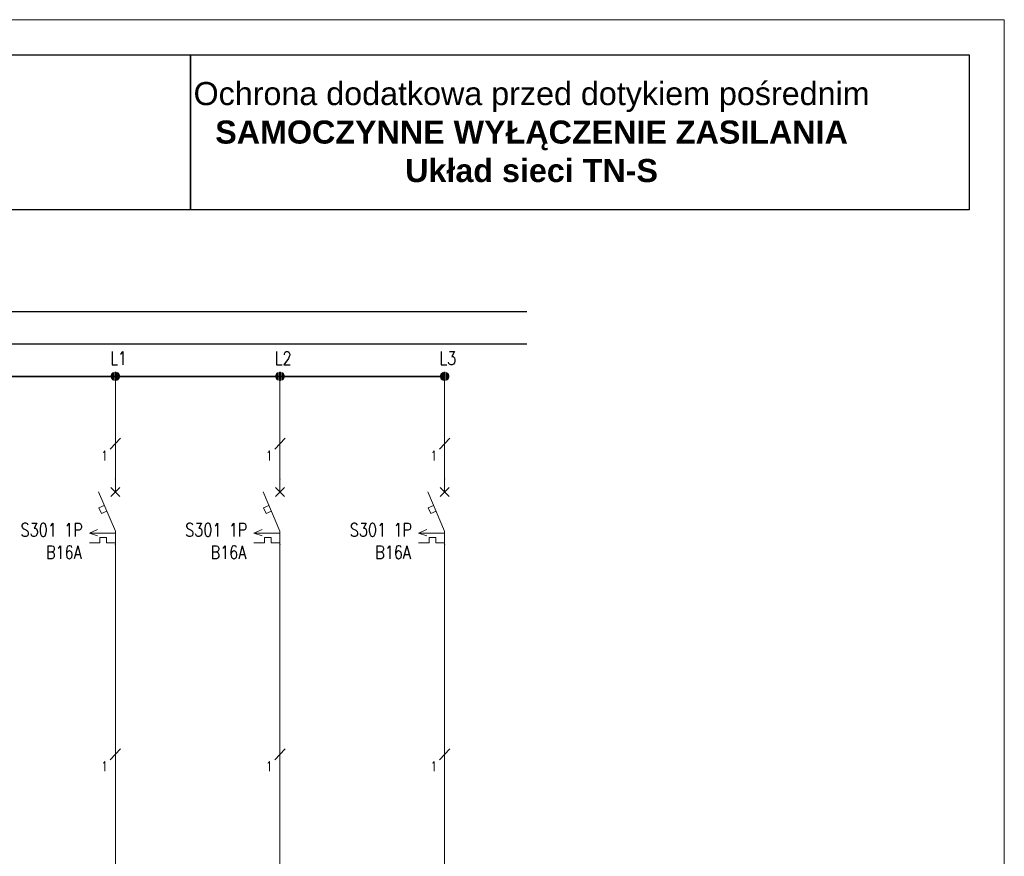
# Model space of a CAD drawing. Header units: millimetres. Extents: x 2505 to 3495, y 1397 to 1684.
# Tile 59 of 59: x 3410 to 3495, y 1612 to 1684. Entities that reach past the tile are written whole.
import ezdxf
from ezdxf.enums import TextEntityAlignment as Align

# ---------------------------------------------------------------- set-up
doc = ezdxf.new("R2010")
doc.units = ezdxf.units.MM
for name, color, linetype, lineweight in [('#elektryczne', 7, 'Continuous', 20), ('PRZEWODY', 3, 'Continuous', 20), ('SYMBOL', 3, 'Continuous', 20), ('SZYNY', 1, 'Continuous', 40)]:
    doc.layers.add(name, color=color, linetype=linetype, lineweight=lineweight)
doc.layers.add('EB_Tabelka', color=7, linetype='Continuous')
doc.layers.add('OPIS', color=7, linetype='Continuous')
doc.styles.add('SIMPLEX', font='simplex.shx', dxfattribs={"width": 0.8})
doc.styles.add('TAHOMA', font='tahoma.ttf', dxfattribs={"width": 0.8})

# ---------------------------------------------------------------- blocks, each defined once
blk = doc.blocks.new('S-ZAB')
for p, q in [((-0.707114, -2.707138), (0.707099, -1.292925)), ((0.707099, -2.707138), (-0.707114, -1.292925)), ((-0.000008, -2.000032), (-0.000008, -0.000031)), ((-2.605718, -2.000032), (-0.000008, -8.080032)), ((-1.707928, -4.094892), (-2.531218, -4.447722)), ((-2.531218, -4.447722), (-2.150078, -5.337052)), ((-1.326788, -4.984212), (-2.150078, -5.337052)), ((-4.022616, -8.370921), (-2.759798, -7.798842)), ((-0.000008, -8.370921), (-4.022616, -8.370921)), ((-2.759798, -8.79886), (-4.022616, -8.370921)), ((-2.403294, -9.060289), (-2.403294, -9.874011)), ((-1.349945, -9.060289), (-2.403294, -9.060289)), ((-1.349945, -9.060289), (-1.349945, -9.874011)), ((-0.000008, -8.080032), (-0.000008, -10.080032)), ((-2.403294, -9.874011), (-4.022616, -9.874011)), ((-0.000008, -9.874011), (-1.349945, -9.874011))]:
    blk.add_line(p, q)
for p in [(-0.000008, -0.000031), (-0.000008, -10.080032)]:
    blk.add_point(p)
blk = doc.blocks.new('*U307')
for p, q in [((-0.64, 0.17), (-0.66, 0.02)), ((-0.64, 0.17), (-0.66, 0.02)), ((-0.64, 0), (-0.66, -0.03)), ((-0.6, 0.28), (-0.64, 0.17)), ((-0.6, 0.28), (-0.64, 0.17)), ((-0.6, 0.14), (-0.64, 0.09)), ((-0.6, 0), (-0.64, 0)), ((-0.51, 0.43), (-0.6, 0.28)), ((-0.51, 0.43), (-0.6, 0.28)), ((-0.51, 0.29), (-0.6, 0.19)), ((-0.51, 0.15), (-0.6, 0.1)), ((-0.51, 0.01), (-0.6, 0)), ((-0.4, 0.52), (-0.51, 0.43)), ((-0.4, 0.52), (-0.51, 0.43)), ((-0.4, 0.41), (-0.51, 0.33)), ((-0.4, 0.29), (-0.51, 0.24)), ((-0.4, 0.17), (-0.51, 0.15)), ((-0.4, 0.06), (-0.51, 0.05)), ((-0.27, 0.61), (-0.4, 0.52)), ((-0.27, 0.61), (-0.4, 0.52)), ((-0.27, 0.5), (-0.4, 0.43)), ((-0.27, 0.38), (-0.4, 0.33)), ((-0.27, 0.27), (-0.4, 0.24)), ((-0.27, 0.16), (-0.4, 0.14)), ((-0.27, 0.05), (-0.4, 0.05)), ((-0.27, 0.61), (-0.27, -0.61)), ((-0.27, 0.61), (-0.27, -0.61)), ((-0.1, 0.66), (0.1, 0.66)), ((-0.1, 0.66), (0.1, 0.66)), ((-0.1, -0.66), (-0.1, 0.66)), ((-0.1, 0.66), (-0.1, -0.66)), ((-0.1, 0.56), (0.1, 0.56)), ((-0.1, 0.46), (0.1, 0.46)), ((-0.1, 0.36), (0.1, 0.36)), ((-0.1, 0.26), (0.1, 0.26)), ((-0.1, 0.15), (0.1, 0.15)), ((-0.1, 0.05), (0.1, 0.05)), ((0.1, -0.66), (0.1, 0.66)), ((0.1, 0.66), (0.1, -0.66)), ((0.27, 0.61), (0.27, -0.61)), ((0.27, 0.61), (0.27, -0.61)), ((0.27, 0.61), (0.4, 0.52)), ((0.27, 0.61), (0.4, 0.52)), ((0.27, 0.5), (0.4, 0.43)), ((0.27, 0.38), (0.4, 0.33)), ((0.27, 0.27), (0.4, 0.24)), ((0.27, 0.16), (0.4, 0.14)), ((0.27, 0.05), (0.4, 0.05)), ((0.4, 0.52), (0.51, 0.43)), ((0.4, 0.52), (0.51, 0.43)), ((0.4, 0.41), (0.51, 0.33)), ((0.4, 0.29), (0.51, 0.24)), ((0.4, 0.17), (0.51, 0.15)), ((0.4, 0.06), (0.51, 0.05)), ((0.51, 0.43), (0.6, 0.28)), ((0.51, 0.43), (0.6, 0.28)), ((0.51, 0.29), (0.6, 0.19)), ((0.51, 0.15), (0.6, 0.1)), ((0.51, 0.01), (0.6, 0)), ((0.6, 0.28), (0.64, 0.17)), ((0.6, 0.28), (0.64, 0.17)), ((0.6, 0.14), (0.64, 0.09)), ((0.6, 0), (0.64, 0)), ((0.64, 0.17), (0.66, 0.02)), ((0.64, 0.17), (0.66, 0.02)), ((0.64, 0), (0.66, -0.03)), ((-0.65, -0.08), (-0.64, -0.17)), ((-0.64, -0.17), (-0.65, -0.08)), ((-0.6, -0.14), (-0.64, -0.08)), ((-0.64, -0.17), (-0.6, -0.28)), ((-0.6, -0.28), (-0.64, -0.17)), ((-0.51, -0.13), (-0.6, -0.09)), ((-0.51, -0.27), (-0.6, -0.18)), ((-0.6, -0.28), (-0.51, -0.41)), ((-0.51, -0.41), (-0.6, -0.28)), ((-0.4, -0.06), (-0.51, -0.04)), ((-0.4, -0.17), (-0.51, -0.13)), ((-0.4, -0.29), (-0.51, -0.23)), ((-0.4, -0.41), (-0.51, -0.32)), ((-0.51, -0.41), (-0.4, -0.52)), ((-0.4, -0.52), (-0.51, -0.41)), ((-0.27, -0.06), (-0.4, -0.05)), ((-0.27, -0.17), (-0.4, -0.14)), ((-0.27, -0.28), (-0.4, -0.24)), ((-0.27, -0.39), (-0.4, -0.33)), ((-0.27, -0.5), (-0.4, -0.43)), ((-0.4, -0.52), (-0.27, -0.61)), ((-0.27, -0.61), (-0.4, -0.52)), ((-0.1, -0.05), (0.1, -0.05)), ((-0.1, -0.15), (0.1, -0.15)), ((-0.1, -0.26), (0.1, -0.26)), ((-0.1, -0.36), (0.1, -0.36)), ((-0.1, -0.46), (0.1, -0.46)), ((-0.1, -0.56), (0.1, -0.56)), ((0.1, -0.66), (-0.1, -0.66)), ((-0.1, -0.66), (0.1, -0.66)), ((0.27, -0.06), (0.4, -0.05)), ((0.27, -0.17), (0.4, -0.14)), ((0.27, -0.28), (0.4, -0.24)), ((0.27, -0.39), (0.4, -0.33)), ((0.27, -0.5), (0.4, -0.43)), ((0.4, -0.52), (0.27, -0.61)), ((0.27, -0.61), (0.4, -0.52)), ((0.4, -0.06), (0.51, -0.04)), ((0.4, -0.17), (0.51, -0.13)), ((0.4, -0.29), (0.51, -0.23)), ((0.4, -0.41), (0.51, -0.32)), ((0.51, -0.41), (0.4, -0.52)), ((0.4, -0.52), (0.51, -0.41)), ((0.51, -0.13), (0.6, -0.09)), ((0.51, -0.27), (0.6, -0.18)), ((0.6, -0.28), (0.51, -0.41)), ((0.51, -0.41), (0.6, -0.28)), ((0.6, -0.14), (0.64, -0.08)), ((0.64, -0.17), (0.6, -0.28)), ((0.6, -0.28), (0.64, -0.17)), ((0.65, -0.08), (0.64, -0.17)), ((0.64, -0.17), (0.65, -0.08))]:
    blk.add_line(p, q)
at = {"ltscale": 5}
blk.add_line((0.66, 0.02), (0.66, -0.08), dxfattribs=at)
blk.add_point((0, 0))
blk = doc.blocks.new('*U308')
for p, q in [((-0.64, 0.17), (-0.66, 0.02)), ((-0.64, 0.17), (-0.66, 0.02)), ((-0.64, 0), (-0.66, -0.03)), ((-0.6, 0.28), (-0.64, 0.17)), ((-0.6, 0.28), (-0.64, 0.17)), ((-0.6, 0.14), (-0.64, 0.09)), ((-0.6, 0), (-0.64, 0)), ((-0.51, 0.43), (-0.6, 0.28)), ((-0.51, 0.43), (-0.6, 0.28)), ((-0.51, 0.29), (-0.6, 0.19)), ((-0.51, 0.15), (-0.6, 0.1)), ((-0.51, 0.01), (-0.6, 0)), ((-0.4, 0.52), (-0.51, 0.43)), ((-0.4, 0.52), (-0.51, 0.43)), ((-0.4, 0.41), (-0.51, 0.33)), ((-0.4, 0.29), (-0.51, 0.24)), ((-0.4, 0.17), (-0.51, 0.15)), ((-0.4, 0.06), (-0.51, 0.05)), ((-0.27, 0.61), (-0.4, 0.52)), ((-0.27, 0.61), (-0.4, 0.52)), ((-0.27, 0.5), (-0.4, 0.43)), ((-0.27, 0.38), (-0.4, 0.33)), ((-0.27, 0.27), (-0.4, 0.24)), ((-0.27, 0.16), (-0.4, 0.14)), ((-0.27, 0.05), (-0.4, 0.05)), ((-0.27, 0.61), (-0.27, -0.61)), ((-0.27, 0.61), (-0.27, -0.61)), ((-0.1, 0.66), (0.1, 0.66)), ((-0.1, 0.66), (0.1, 0.66)), ((-0.1, -0.66), (-0.1, 0.66)), ((-0.1, 0.66), (-0.1, -0.66)), ((-0.1, 0.56), (0.1, 0.56)), ((-0.1, 0.46), (0.1, 0.46)), ((-0.1, 0.36), (0.1, 0.36)), ((-0.1, 0.26), (0.1, 0.26)), ((-0.1, 0.15), (0.1, 0.15)), ((-0.1, 0.05), (0.1, 0.05)), ((0.1, -0.66), (0.1, 0.66)), ((0.1, 0.66), (0.1, -0.66)), ((0.27, 0.61), (0.27, -0.61)), ((0.27, 0.61), (0.27, -0.61)), ((0.27, 0.61), (0.4, 0.52)), ((0.27, 0.61), (0.4, 0.52)), ((0.27, 0.5), (0.4, 0.43)), ((0.27, 0.38), (0.4, 0.33)), ((0.27, 0.27), (0.4, 0.24)), ((0.27, 0.16), (0.4, 0.14)), ((0.27, 0.05), (0.4, 0.05)), ((0.4, 0.52), (0.51, 0.43)), ((0.4, 0.52), (0.51, 0.43)), ((0.4, 0.41), (0.51, 0.33)), ((0.4, 0.29), (0.51, 0.24)), ((0.4, 0.17), (0.51, 0.15)), ((0.4, 0.06), (0.51, 0.05)), ((0.51, 0.43), (0.6, 0.28)), ((0.51, 0.43), (0.6, 0.28)), ((0.51, 0.29), (0.6, 0.19)), ((0.51, 0.15), (0.6, 0.1)), ((0.51, 0.01), (0.6, 0)), ((0.6, 0.28), (0.64, 0.17)), ((0.6, 0.28), (0.64, 0.17)), ((0.6, 0.14), (0.64, 0.09)), ((0.6, 0), (0.64, 0)), ((0.64, 0.17), (0.66, 0.02)), ((0.64, 0.17), (0.66, 0.02)), ((0.64, 0), (0.66, -0.03)), ((-0.65, -0.08), (-0.64, -0.17)), ((-0.64, -0.17), (-0.65, -0.08)), ((-0.6, -0.14), (-0.64, -0.08)), ((-0.64, -0.17), (-0.6, -0.28)), ((-0.6, -0.28), (-0.64, -0.17)), ((-0.51, -0.13), (-0.6, -0.09)), ((-0.51, -0.27), (-0.6, -0.18)), ((-0.6, -0.28), (-0.51, -0.41)), ((-0.51, -0.41), (-0.6, -0.28)), ((-0.4, -0.06), (-0.51, -0.04)), ((-0.4, -0.17), (-0.51, -0.13)), ((-0.4, -0.29), (-0.51, -0.23)), ((-0.4, -0.41), (-0.51, -0.32)), ((-0.51, -0.41), (-0.4, -0.52)), ((-0.4, -0.52), (-0.51, -0.41)), ((-0.27, -0.06), (-0.4, -0.05)), ((-0.27, -0.17), (-0.4, -0.14)), ((-0.27, -0.28), (-0.4, -0.24)), ((-0.27, -0.39), (-0.4, -0.33)), ((-0.27, -0.5), (-0.4, -0.43)), ((-0.4, -0.52), (-0.27, -0.61)), ((-0.27, -0.61), (-0.4, -0.52)), ((-0.1, -0.05), (0.1, -0.05)), ((-0.1, -0.15), (0.1, -0.15)), ((-0.1, -0.26), (0.1, -0.26)), ((-0.1, -0.36), (0.1, -0.36)), ((-0.1, -0.46), (0.1, -0.46)), ((-0.1, -0.56), (0.1, -0.56)), ((0.1, -0.66), (-0.1, -0.66)), ((-0.1, -0.66), (0.1, -0.66)), ((0.27, -0.06), (0.4, -0.05)), ((0.27, -0.17), (0.4, -0.14)), ((0.27, -0.28), (0.4, -0.24)), ((0.27, -0.39), (0.4, -0.33)), ((0.27, -0.5), (0.4, -0.43)), ((0.4, -0.52), (0.27, -0.61)), ((0.27, -0.61), (0.4, -0.52)), ((0.4, -0.06), (0.51, -0.04)), ((0.4, -0.17), (0.51, -0.13)), ((0.4, -0.29), (0.51, -0.23)), ((0.4, -0.41), (0.51, -0.32)), ((0.51, -0.41), (0.4, -0.52)), ((0.4, -0.52), (0.51, -0.41)), ((0.51, -0.13), (0.6, -0.09)), ((0.51, -0.27), (0.6, -0.18)), ((0.6, -0.28), (0.51, -0.41)), ((0.51, -0.41), (0.6, -0.28)), ((0.6, -0.14), (0.64, -0.08)), ((0.64, -0.17), (0.6, -0.28)), ((0.6, -0.28), (0.64, -0.17)), ((0.65, -0.08), (0.64, -0.17)), ((0.64, -0.17), (0.65, -0.08))]:
    blk.add_line(p, q)
at = {"ltscale": 5}
blk.add_line((0.66, 0.02), (0.66, -0.08), dxfattribs=at)
blk.add_point((0, 0))
blk = doc.blocks.new('*U309')
for p, q in [((-0.64, 0.17), (-0.66, 0.02)), ((-0.64, 0.17), (-0.66, 0.02)), ((-0.64, 0), (-0.66, -0.03)), ((-0.6, 0.28), (-0.64, 0.17)), ((-0.6, 0.28), (-0.64, 0.17)), ((-0.6, 0.14), (-0.64, 0.09)), ((-0.6, 0), (-0.64, 0)), ((-0.51, 0.43), (-0.6, 0.28)), ((-0.51, 0.43), (-0.6, 0.28)), ((-0.51, 0.29), (-0.6, 0.19)), ((-0.51, 0.15), (-0.6, 0.1)), ((-0.51, 0.01), (-0.6, 0)), ((-0.4, 0.52), (-0.51, 0.43)), ((-0.4, 0.52), (-0.51, 0.43)), ((-0.4, 0.41), (-0.51, 0.33)), ((-0.4, 0.29), (-0.51, 0.24)), ((-0.4, 0.17), (-0.51, 0.15)), ((-0.4, 0.06), (-0.51, 0.05)), ((-0.27, 0.61), (-0.4, 0.52)), ((-0.27, 0.61), (-0.4, 0.52)), ((-0.27, 0.5), (-0.4, 0.43)), ((-0.27, 0.38), (-0.4, 0.33)), ((-0.27, 0.27), (-0.4, 0.24)), ((-0.27, 0.16), (-0.4, 0.14)), ((-0.27, 0.05), (-0.4, 0.05)), ((-0.27, 0.61), (-0.27, -0.61)), ((-0.27, 0.61), (-0.27, -0.61)), ((-0.1, 0.66), (0.1, 0.66)), ((-0.1, 0.66), (0.1, 0.66)), ((-0.1, -0.66), (-0.1, 0.66)), ((-0.1, 0.66), (-0.1, -0.66)), ((-0.1, 0.56), (0.1, 0.56)), ((-0.1, 0.46), (0.1, 0.46)), ((-0.1, 0.36), (0.1, 0.36)), ((-0.1, 0.26), (0.1, 0.26)), ((-0.1, 0.15), (0.1, 0.15)), ((-0.1, 0.05), (0.1, 0.05)), ((0.1, -0.66), (0.1, 0.66)), ((0.1, 0.66), (0.1, -0.66)), ((0.27, 0.61), (0.27, -0.61)), ((0.27, 0.61), (0.27, -0.61)), ((0.27, 0.61), (0.4, 0.52)), ((0.27, 0.61), (0.4, 0.52)), ((0.27, 0.5), (0.4, 0.43)), ((0.27, 0.38), (0.4, 0.33)), ((0.27, 0.27), (0.4, 0.24)), ((0.27, 0.16), (0.4, 0.14)), ((0.27, 0.05), (0.4, 0.05)), ((0.4, 0.52), (0.51, 0.43)), ((0.4, 0.52), (0.51, 0.43)), ((0.4, 0.41), (0.51, 0.33)), ((0.4, 0.29), (0.51, 0.24)), ((0.4, 0.17), (0.51, 0.15)), ((0.4, 0.06), (0.51, 0.05)), ((0.51, 0.43), (0.6, 0.28)), ((0.51, 0.43), (0.6, 0.28)), ((0.51, 0.29), (0.6, 0.19)), ((0.51, 0.15), (0.6, 0.1)), ((0.51, 0.01), (0.6, 0)), ((0.6, 0.28), (0.64, 0.17)), ((0.6, 0.28), (0.64, 0.17)), ((0.6, 0.14), (0.64, 0.09)), ((0.6, 0), (0.64, 0)), ((0.64, 0.17), (0.66, 0.02)), ((0.64, 0.17), (0.66, 0.02)), ((0.64, 0), (0.66, -0.03)), ((-0.65, -0.08), (-0.64, -0.17)), ((-0.64, -0.17), (-0.65, -0.08)), ((-0.6, -0.14), (-0.64, -0.08)), ((-0.64, -0.17), (-0.6, -0.28)), ((-0.6, -0.28), (-0.64, -0.17)), ((-0.51, -0.13), (-0.6, -0.09)), ((-0.51, -0.27), (-0.6, -0.18)), ((-0.6, -0.28), (-0.51, -0.41)), ((-0.51, -0.41), (-0.6, -0.28)), ((-0.4, -0.06), (-0.51, -0.04)), ((-0.4, -0.17), (-0.51, -0.13)), ((-0.4, -0.29), (-0.51, -0.23)), ((-0.4, -0.41), (-0.51, -0.32)), ((-0.51, -0.41), (-0.4, -0.52)), ((-0.4, -0.52), (-0.51, -0.41)), ((-0.27, -0.06), (-0.4, -0.05)), ((-0.27, -0.17), (-0.4, -0.14)), ((-0.27, -0.28), (-0.4, -0.24)), ((-0.27, -0.39), (-0.4, -0.33)), ((-0.27, -0.5), (-0.4, -0.43)), ((-0.4, -0.52), (-0.27, -0.61)), ((-0.27, -0.61), (-0.4, -0.52)), ((-0.1, -0.05), (0.1, -0.05)), ((-0.1, -0.15), (0.1, -0.15)), ((-0.1, -0.26), (0.1, -0.26)), ((-0.1, -0.36), (0.1, -0.36)), ((-0.1, -0.46), (0.1, -0.46)), ((-0.1, -0.56), (0.1, -0.56)), ((0.1, -0.66), (-0.1, -0.66)), ((-0.1, -0.66), (0.1, -0.66)), ((0.27, -0.06), (0.4, -0.05)), ((0.27, -0.17), (0.4, -0.14)), ((0.27, -0.28), (0.4, -0.24)), ((0.27, -0.39), (0.4, -0.33)), ((0.27, -0.5), (0.4, -0.43)), ((0.4, -0.52), (0.27, -0.61)), ((0.27, -0.61), (0.4, -0.52)), ((0.4, -0.06), (0.51, -0.04)), ((0.4, -0.17), (0.51, -0.13)), ((0.4, -0.29), (0.51, -0.23)), ((0.4, -0.41), (0.51, -0.32)), ((0.51, -0.41), (0.4, -0.52)), ((0.4, -0.52), (0.51, -0.41)), ((0.51, -0.13), (0.6, -0.09)), ((0.51, -0.27), (0.6, -0.18)), ((0.6, -0.28), (0.51, -0.41)), ((0.51, -0.41), (0.6, -0.28)), ((0.6, -0.14), (0.64, -0.08)), ((0.64, -0.17), (0.6, -0.28)), ((0.6, -0.28), (0.64, -0.17)), ((0.65, -0.08), (0.64, -0.17)), ((0.64, -0.17), (0.65, -0.08))]:
    blk.add_line(p, q)
at = {"ltscale": 5}
blk.add_line((0.66, 0.02), (0.66, -0.08), dxfattribs=at)
blk.add_point((0, 0))

msp = doc.modelspace()

# ---------------------------------------------------------------- linework, layer by layer
at = {"layer": '#elektryczne'}
for points in [[(3494.655, 1396.928), (2504.655, 1396.928), (2504.655, 1683.928), (3494.655, 1683.928)], [(3494.655, 1396.928), (3494.655, 1683.928)]]:
    msp.add_lwpolyline(points, dxfattribs=at)
at = {"layer": 'EB_Tabelka', "lineweight": -3}
for points in [[(3358.144, 1680.928), (3424.899, 1680.928), (3424.899, 1667.627), (3358.144, 1667.627)], [(3424.899, 1680.928), (3491.655, 1680.928), (3491.655, 1667.627), (3424.899, 1667.627)]]:
    msp.add_lwpolyline(points, close=True, dxfattribs=at)
at = {"layer": 'PRZEWODY', "ltscale": 5}
for p, q in [((3418.444, 1644.536), (3418.444, 1653.341)), ((3432.557, 1644.536), (3432.557, 1653.34)), ((3446.669, 1644.536), (3446.669, 1653.338))]:
    msp.add_line(p, q, dxfattribs=at)
at = {"layer": 'PRZEWODY'}
for p, q in [((3418.444, 1638.962), (3418.444, 1584.938)), ((3432.557, 1638.962), (3432.557, 1584.938)), ((3446.669, 1638.962), (3446.669, 1584.938))]:
    msp.add_line(p, q, dxfattribs=at)
at = {"layer": 'SYMBOL'}
for p, q in [((3418.004, 1647.088), (3418.885, 1648.033)), ((3432.116, 1647.088), (3432.997, 1648.033)), ((3446.229, 1647.088), (3447.11, 1648.033)), ((3418.004, 1620.445), (3418.885, 1621.39)), ((3432.116, 1620.445), (3432.997, 1621.39)), ((3446.229, 1620.445), (3447.11, 1621.39))]:
    msp.add_line(p, q, dxfattribs=at)
at = {"layer": 'SZYNY', "lineweight": -3}
msp.add_line((2535.213, 1658.908), (3453.726, 1658.908), dxfattribs=at)
at = {"layer": 'SZYNY', "color": 5, "lineweight": -3}
msp.add_line((2535.213, 1656.136), (3453.726, 1656.136), dxfattribs=at)
at = {"layer": 'SZYNY'}
msp.add_line((3363.705, 1653.348), (3446.669, 1653.338), dxfattribs=at)

# ---------------------------------------------------------------- block references
at = {"layer": 'PRZEWODY', "xscale": 0.5543999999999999, "yscale": 0.5543999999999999, "zscale": 0.5543999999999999}
for name, p in [('*U307', (3418.444, 1653.341)), ('*U308', (3432.557, 1653.34)), ('*U309', (3446.669, 1653.338))]:
    msp.add_blockref(name, p, dxfattribs=at)
at = {"layer": 'SYMBOL', "xscale": 0.5543999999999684, "yscale": 0.5543999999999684, "zscale": 0.5543999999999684}
for p in [(3418.444, 1644.536), (3432.557, 1644.536), (3446.669, 1644.536)]:
    msp.add_blockref('S-ZAB', p, dxfattribs=at)

# ---------------------------------------------------------------- texts
at = {"layer": 'EB_Tabelka', "lineweight": -3, "ltscale": 0.1, "insert": (3491.655, 1674.278), "char_height": 2.475, "width": 71.34461, "attachment_point": 6, "style": 'TAHOMA'}
msp.add_mtext('\\pxi-1.5,qc;{\\fArial|b0|i0|c0|p34;\\H0.8x;\\W1;Ochrona dodatkowa przed dotykiem pośrednim\\P\\fArial|b1|i0|c0|p34;SAMOCZYNNE WYŁĄCZENIE ZASILANIA\\PUkład sieci TN-S\\H1.25x; }', dxfattribs=at)
at = {"layer": 'OPIS', "style": 'SIMPLEX', "width": 0.8}
for s, height, p in [('L1', 1.134, (3418.001, 1654.337)), ('L2', 1.134, (3432.114, 1654.334)), ('L3', 1.134, (3446.227, 1654.33)), ('1', 0.832, (3417.226, 1646.123)), ('1', 0.832, (3431.339, 1646.123)), ('1', 0.832, (3445.451, 1646.123)), ('1', 0.832, (3417.226, 1619.479)), ('1', 0.832, (3431.339, 1619.479)), ('1', 0.832, (3445.451, 1619.479))]:
    msp.add_text(s, height=height, dxfattribs=at).set_placement(p)
for s, p in [('S301 1P', (3415.645, 1639.27)), ('S301 1P', (3429.758, 1639.27)), ('S301 1P', (3443.871, 1639.27)), ('B16A', (3415.565, 1637.343)), ('B16A', (3429.678, 1637.343)), ('B16A', (3443.79, 1637.343))]:
    msp.add_text(s, height=1.134, dxfattribs=at).set_placement(p, align=Align.BOTTOM_RIGHT)

doc.saveas('drawing.dxf')
